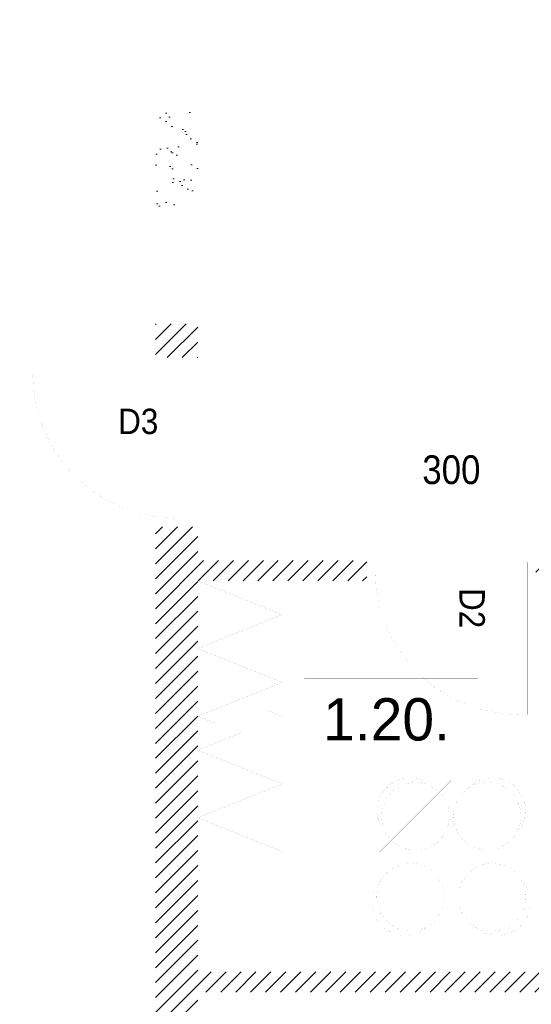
# Paper-space layout 'Layout1' of a CAD drawing. Header units: inches. Extents: x 7368 to 30263, y 5719 to 13940.
# Tile 25 of 44: x 12135 to 12438, y 11344 to 11926. Entities that reach past the tile are written whole.
import ezdxf
from ezdxf.enums import TextEntityAlignment as Align

# ---------------------------------------------------------------- set-up
doc = ezdxf.new("R2010")
doc.units = ezdxf.units.IN
doc.header["$LTSCALE"] = 2
doc.header["$MEASUREMENT"] = 0
for name, pattern in [('ACAD_ISO04W100', [30, 24, -3, 0, -3]), ('ACAD_ISO07W100', [3, 0, -3]), ('DASHEDX2', [1.5, 1, -0.5]), ('HIDDEN', [9.525, 6.35, -3.175]), ('OS', [60, 30, -15, 0, -15]), ('PRZERYW', [60, 30, -30])]:
    doc.linetypes.add(name, pattern=pattern)
for name, color, linetype, lineweight in [('A CIENKA', 7, 'CONTINUOUS', 13), ('A KRESKOWANIA', 7, 'CONTINUOUS', 5), ('A MURY ISTN', 7, 'CONTINUOUS', 15), ('A OPISY', 7, 'CONTINUOUS', 15), ('A OSIE', 7, 'ACAD_ISO04W100', 13), ('A PRZERYWANIA', 7, 'HIDDEN', 15), ('A WYMIARY', 7, 'CONTINUOUS', 9), ('ECIANA_PROJEKT', 7, 'CONTINUOUS', 15), ('WYBURZENIA', 7, 'CONTINUOUS', 9)]:
    doc.layers.add(name, color=color, linetype=linetype, lineweight=lineweight)
doc.styles.get("Standard").update_dxf_attribs({"font": 'arial.ttf'})
pattern_1 = [(45, (117, 107), (-4.4194174, 4.4194174), [])]

psp = doc.layouts.get("Layout1")

# ---------------------------------------------------------------- hatches: boundary and pattern name
at = {"layer": 'A KRESKOWANIA', "linetype": 'Continuous'}
h = psp.add_hatch(dxfattribs=at)
h.set_pattern_fill('AR-SAND_S0_1', color=254, scale=8, style=0)
h.set_pattern_definition([(37.5, (117, 107), (-0.503947, 15.41459), [0, -12.16, 0, -13.6, 0, -13]), (7.5, (117, 107), (14.158214, 22.577169), [0, -6.56, 0, -10.96, 0, -4.2]), (-32.5, (110.042, 100.042), (24.913135, 0.045272), [0, -4, 0, -14.4, 0, -18.8]), (-42.5, (110.042, 100.042), (24.049013, 7.021405), [0, -2, 0, -9.44, 0, -10.8])])
h.paths.add_polyline_path([(12240.55, 11871.46), (12215.55, 11871.46), (12215.55, 11815.46), (12240.55, 11815.46)], flags=0)
at = {"layer": 'A OPISY', "linetype": 'Continuous'}
h = psp.add_hatch(dxfattribs=at)
h.set_pattern_fill('ANSI31_S0_5', color=2, scale=50, style=0)
h.set_pattern_definition(pattern_1)
h.paths.add_polyline_path([(12240.55, 11746.46), (12215.55, 11746.46), (12215.55, 11726.46), (12240.55, 11726.46)], flags=0)
h = psp.add_hatch(dxfattribs=at)
h.set_pattern_fill('ANSI31_S0_5', color=2, scale=50, style=0)
h.set_pattern_definition(pattern_1)
h.paths.add_polyline_path([(12240.55, 11594.46), (12340.55, 11594.46), (12340.55, 11606.46), (12240.55, 11606.46), (12240.55, 11626.46), (12215.55, 11626.46), (12215.55, 10892.96), (12240.55, 10892.96), (12240.55, 11351.46), (12704.55, 11351.46), (12704.55, 11626.46), (12692.55, 11626.46), (12692.55, 11363.46), (12552.55, 11363.46), (12552.55, 11453.46), (12602.55, 11453.46), (12602.55, 11459.46), (12552.55, 11459.46), (12552.55, 11504.46), (12552.55, 11594.46), (12592.55, 11594.46), (12592.55, 11606.46), (12440.55, 11606.46), (12440.55, 11594.46), (12540.55, 11594.46), (12540.55, 11363.46), (12240.55, 11363.46)], flags=0)

# ---------------------------------------------------------------- linework, layer by layer
at = {"layer": 'A CIENKA', "color": 7, "linetype": 'Continuous', "const_width": 0.018}
for points in [[(12223.05, 11726.46), (12233.05, 11726.46)], [(12223.05, 11721.46), (12223.05, 11726.46)], [(12233.05, 11726.46), (12233.05, 11721.46)], [(12228.05, 11721.46), (12143.05, 11721.46)], [(12143.05, 11721.46), (12143.05, 11716.46)], [(12233.05, 11721.46), (12223.05, 11721.46)], [(12228.05, 11716.46), (12228.05, 11721.46)], [(12143.05, 11716.46), (12228.05, 11716.46)], [(12424.26, 11718.76), (12526.75, 11718.76)], [(12424.26, 11664.85), (12424.26, 11718.76)], [(12186.79, 11676.46), (12224.58, 11676.46)], [(12526.75, 11664.85), (12424.26, 11664.85)], [(12233.05, 11631.46), (12223.05, 11631.46)], [(12223.05, 11631.46), (12223.05, 11626.46)], [(12233.05, 11626.46), (12233.05, 11631.46)], [(12223.05, 11626.46), (12233.05, 11626.46)], [(12340.55, 11595.46), (12340.55, 11605.46)], [(12340.55, 11605.46), (12345.55, 11605.46)], [(12345.55, 11605.46), (12345.55, 11595.46)], [(12440.55, 11605.46), (12435.55, 11605.46)], [(12435.55, 11605.46), (12435.55, 11595.46)], [(12430.55, 11515.46), (12430.55, 11600.46)], [(12430.55, 11600.46), (12435.55, 11600.46)], [(12435.55, 11600.46), (12435.55, 11515.46)], [(12240.55, 11554.46), (12240.55, 11594.46)], [(12240.55, 11594.46), (12290.55, 11594.46)], [(12290.55, 11594.46), (12290.55, 11554.46)], [(12345.55, 11595.46), (12340.55, 11595.46)], [(12390.55, 11559.2), (12390.55, 11596.98)], [(12435.55, 11595.46), (12440.55, 11595.46)], [(12290.55, 11554.46), (12240.55, 11554.46)], [(12240.55, 11514.46), (12240.55, 11554.46)], [(12240.55, 11554.46), (12290.55, 11554.46)], [(12290.55, 11554.46), (12290.55, 11514.46)], [(12303.66, 11536.97), (12406.15, 11536.97)], [(12303.66, 11483.07), (12303.66, 11536.97)], [(12406.15, 11536.97), (12406.15, 11483.07)], [(12240.55, 11474.46), (12240.55, 11514.46)], [(12240.55, 11514.46), (12290.55, 11514.46)], [(12290.55, 11514.46), (12240.55, 11514.46)], [(12290.55, 11514.46), (12290.55, 11474.46)], [(12435.55, 11515.46), (12430.55, 11515.46)], [(12406.15, 11483.07), (12303.66, 11483.07)], [(12240.55, 11434.46), (12240.55, 11474.46)], [(12240.55, 11474.46), (12290.55, 11474.46)], [(12290.55, 11474.46), (12240.55, 11474.46)], [(12290.55, 11474.46), (12290.55, 11434.46)], [(12290.55, 11434.46), (12240.55, 11434.46)]]:
    psp.add_lwpolyline(points, dxfattribs=at)
for points in [[(12143.05, 11716.46, 0.414214), (12228.05, 11631.46, 0.414214)], [(12345.55, 11600.46, 0.414214), (12430.55, 11515.46, 0.414214)]]:
    psp.add_lwpolyline(points, format="xyb", dxfattribs=at)
at = {"layer": 'A CIENKA', "color": 7, "linetype": 'DASHEDX2', "const_width": 0.018}
for points in [[(12240.55, 11574.46), (12290.55, 11574.46)], [(12240.55, 11534.46), (12290.55, 11534.46)], [(12240.55, 11494.46), (12290.55, 11494.46)], [(12240.55, 11454.46), (12290.55, 11454.46)]]:
    psp.add_lwpolyline(points, dxfattribs=at)
at = {"layer": 'A KRESKOWANIA', "color": 254, "linetype": 'Continuous', "const_width": 0.018}
for points in [[(12240.55, 11574.46), (12290.55, 11594.46)], [(12290.55, 11574.46), (12240.55, 11594.46)], [(12290.55, 11554.46), (12240.55, 11574.46)], [(12240.55, 11554.46), (12290.55, 11574.46)], [(12290.55, 11534.46), (12240.55, 11554.46)], [(12240.55, 11534.46), (12290.55, 11554.46)], [(12240.55, 11514.46), (12290.55, 11534.46)], [(12290.55, 11514.46), (12240.55, 11534.46)], [(12290.55, 11494.46), (12240.55, 11514.46)], [(12240.55, 11494.46), (12290.55, 11514.46)], [(12290.55, 11474.46), (12240.55, 11494.46)], [(12240.55, 11474.46), (12290.55, 11494.46)], [(12390.55, 11476.62), (12348.12, 11434.19)], [(12432.98, 11434.19), (12390.55, 11476.62)], [(12240.55, 11454.46), (12290.55, 11474.46)], [(12290.55, 11454.46), (12240.55, 11474.46)], [(12240.55, 11434.46), (12290.55, 11454.46)], [(12290.55, 11434.46), (12240.55, 11454.46)], [(12348.12, 11434.19), (12390.55, 11391.76)], [(12390.55, 11391.76), (12432.98, 11434.19)]]:
    psp.add_lwpolyline(points, dxfattribs=at)
for points in [[(12379.68, 11472.52, 0.98873), (12352.22, 11445.06, 0.98873)], [(12428.88, 11445.06, 0.98873), (12401.42, 11472.52, 0.98873)], [(12349.34, 11417.88, 0.98873), (12376.81, 11390.42, 0.98873)], [(12404.3, 11390.42, 0.98873), (12431.76, 11417.88, 0.98873)]]:
    psp.add_lwpolyline(points, format="xyb", dxfattribs=at)
for points in [[(12389.34, 11455.4, 1), (12349.34, 11455.4, 1)], [(12431.76, 11455.4, 1), (12391.76, 11455.4, 1)], [(12386.46, 11407.53, 1), (12346.46, 11407.53, 1)], [(12434.64, 11407.53, 1), (12394.64, 11407.53, 1)]]:
    psp.add_lwpolyline(points, format="xyb", close=True, dxfattribs=at)
at = {"layer": 'A MURY ISTN', "color": 4, "linetype": 'Continuous', "const_width": 0.018}
for points in [[(12240.55, 11815.46), (12210.55, 11815.46)], [(12210.55, 11815.46), (12210.55, 11770.46)], [(12240.55, 11770.46), (12240.55, 11815.46)], [(11640.55, 11770.46), (12720.55, 11770.46)], [(12210.55, 11770.46), (12240.55, 11770.46)], [(11640.55, 11746.46), (13455.55, 11746.46)]]:
    psp.add_lwpolyline(points, dxfattribs=at)
at = {"layer": 'A OSIE', "color": 1, "linetype": 'OS', "const_width": 0.018}
for points in [[(12225.55, 10192.96), (12225.55, 13392.96)], [(7865.55, 11792.96), (13525.55, 11792.96)], [(7865.55, 11492.96), (13525.55, 11492.96)]]:
    psp.add_lwpolyline(points, dxfattribs=at)
at = {"layer": 'A PRZERYWANIA', "color": 3, "linetype": 'PRZERYW', "const_width": 0.018}
for points in [[(12210.55, 10322.96), (12210.55, 13262.96)], [(12240.55, 11626.46), (12240.55, 13262.96)], [(12240.55, 11363.46), (12240.55, 11626.46)], [(12240.55, 10322.96), (12240.55, 11351.46)]]:
    psp.add_lwpolyline(points, dxfattribs=at)
at = {"layer": 'A WYMIARY', "color": 80, "linetype": 'Continuous', "const_width": 0.018}
for points in [[(12240.55, 11649), (12240.55, 11655)], [(12240.55, 11649), (12246.55, 11655)], [(12240.55, 11649), (12234.55, 11649)], [(12240.55, 11649), (12234.55, 11643)], [(12240.55, 11649), (12246.55, 11649)], [(12240.55, 11649), (12240.55, 11643)], [(12246.55, 11649), (12534.55, 11649)]]:
    psp.add_lwpolyline(points, dxfattribs=at)
at = {"layer": 'ECIANA_PROJEKT', "color": 141, "linetype": 'Continuous', "const_width": 0.018}
for points in [[(12240.55, 11746.46), (12215.55, 11746.46)], [(12215.55, 11746.46), (12215.55, 11726.46)], [(12240.55, 11726.46), (12240.55, 11746.46)], [(12240.55, 11726.46), (12215.55, 11726.46)], [(12430.26, 11712.76), (12520.75, 11712.76)], [(12430.26, 11670.85), (12430.26, 11712.76)], [(12520.75, 11670.85), (12430.26, 11670.85)], [(12240.55, 11626.46), (12215.55, 11626.46)], [(12215.55, 11626.46), (12215.55, 10827.96)], [(12240.55, 11606.46), (12240.55, 11626.46)], [(12240.55, 11606.46), (12340.55, 11606.46)], [(12340.55, 11594.46), (12340.55, 11606.46)], [(12240.55, 11594.46), (12340.55, 11594.46)], [(12240.55, 11363.46), (12240.55, 11594.46)], [(12309.66, 11530.97), (12400.15, 11530.97)], [(12309.66, 11489.07), (12309.66, 11530.97)], [(12400.15, 11530.97), (12400.15, 11489.07)], [(12400.15, 11489.07), (12309.66, 11489.07)], [(12240.55, 11363.46), (12540.55, 11363.46)], [(12240.55, 11351.46), (12704.55, 11351.46)], [(12240.55, 10827.96), (12240.55, 11351.46)]]:
    psp.add_lwpolyline(points, dxfattribs=at)
at = {"layer": 'WYBURZENIA', "color": 6, "linetype": 'ACAD_ISO07W100', "const_width": 0.018}
for points in [[(12215.55, 11871.46), (12215.55, 11815.46)], [(12215.55, 11871.46), (12240.55, 11871.46)], [(12240.55, 11871.46), (12240.55, 11815.46)]]:
    psp.add_lwpolyline(points, dxfattribs=at)

# ---------------------------------------------------------------- texts
at = {"layer": 'A CIENKA', "color": 7, "width": 0.885714}
psp.add_text('D3', height=15, dxfattribs=at).set_placement((12193.55, 11681.25))
psp.add_text('D2', height=15, rotation=270, dxfattribs=at).set_placement((12395.34, 11590.23))
at = {"layer": 'A WYMIARY', "color": 80, "width": 0.867857}
psp.add_text('300', height=17, dxfattribs=at).set_placement((12390.55, 11660.17), align=Align.MIDDLE_CENTER)
at = {"layer": 'ECIANA_PROJEKT', "color": 141, "width": 0.965414}
psp.add_text('1.20.', height=25, dxfattribs=at).set_placement((12314.71, 11500.13))

doc.saveas('drawing.dxf')
